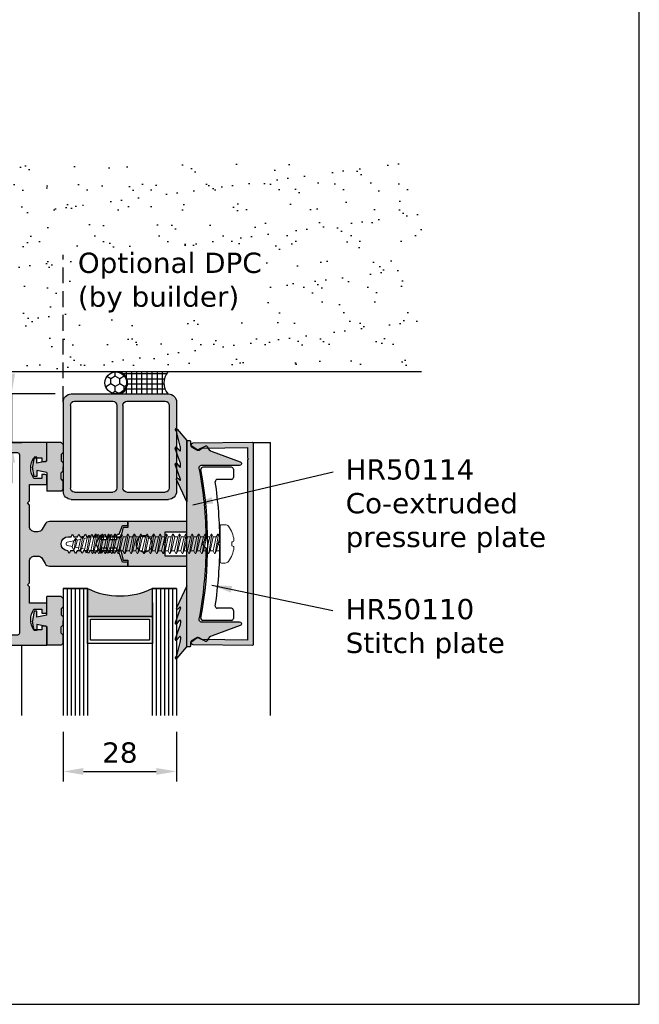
# Model space of a CAD drawing. Header units: millimetres. Extents: x 186 to 3172, y 505 to 3362.
# Tile 2 of 15: x 3019 to 3172, y 2768 to 3011. Entities that reach past the tile are written whole.
import ezdxf

# ---------------------------------------------------------------- set-up
doc = ezdxf.new("R2010")
doc.units = ezdxf.units.MM
doc.linetypes.add('CONTINU', pattern=[0])
doc.linetypes.add('DASHED', pattern=[5.861842, 3.907895, -1.953947])
for name, color, linetype in [('1', 7, 'Continuous'), ('Accessories', 3, 'Continuous'), ('Alu Section', 7, 'Continuous'), ('DIMS', 7, 'Continuous'), ('Sealants', 6, 'Continuous')]:
    doc.layers.add(name, color=color, linetype=linetype)
doc.layers.add('BORDER', color=7, linetype='Continuous', plot=False)
doc.styles.get("Standard").update_dxf_attribs({"font": 'verdana.ttf'})
doc.dimstyles.new('New Style2', dxfattribs={"dimtxt": 5, "dimasz": 5, "dimexe": 2.5, "dimexo": 4, "dimgap": 2, "dimtad": 1, "dimtxsty": 'Standard', "dimcen": 5, "dimadec": 0, "dimazin": 0, "dimtfac": 1, "dimtmove": 0, "dimatfit": 3, "dimfxl": 0, "dimarcsym": 0})

# ---------------------------------------------------------------- blocks, each defined once
blk = doc.blocks.new('A$C297B50A2')
h = blk.add_hatch(color=254)
h.paths.add_polyline_path([(26, 26), (2, 26, 0.414214), (0, 24), (0, 2, 0.414214), (2, 0), (26, 0, 0.414214), (28, 2), (28, 24, 0.414214)])
h.paths.add_polyline_path([(15.75, 24.2), (25.2, 24.2, -0.414214), (26.2, 23.2), (26.2, 2.8, -0.414214), (25.2, 1.8), (15.75, 1.8, -0.414214), (14.75, 2.8), (14.75, 23.2, -0.414214)], flags=16)
h.paths.add_polyline_path([(13.25, 23.2), (13.25, 2.8, -0.414214), (12.25, 1.8), (2.8, 1.8, -0.414214), (1.8, 2.8), (1.8, 23.2, -0.414214), (2.8, 24.2), (12.25, 24.2, -0.414214)], flags=16)
for p, q in [((26, 26), (2, 26)), ((0, 24), (0, 2)), ((1.8, 23.2), (1.8, 2.8)), ((12.25, 24.2), (2.8, 24.2)), ((13.25, 23.2), (13.25, 2.8)), ((14.75, 23.2), (14.75, 2.8)), ((25.2, 24.2), (15.75, 24.2)), ((26.2, 23.2), (26.2, 2.8)), ((28, 24), (28, 2)), ((26, 0), (2, 0)), ((12.25, 1.8), (2.8, 1.8)), ((25.2, 1.8), (15.75, 1.8))]:
    blk.add_line(p, q)
for centre, radius, start, end in [((2, 24), 2, 90, 180), ((26, 24), 2, 0, 90), ((2.8, 23.2), 1, 90, 180), ((12.25, 23.2), 1, 0, 90), ((15.75, 23.2), 1, 90, 180), ((25.2, 23.2), 1, 0, 90), ((2.8, 2.8), 1, 180, 270), ((12.25, 2.8), 1, 270, 0), ((15.75, 2.8), 1, 180, 270), ((25.2, 2.8), 1, 270, 0), ((2, 2), 2, 180, 270), ((26, 2), 2, 270, 0)]:
    blk.add_arc(centre, radius, start, end)
blk = doc.blocks.new('A$C51872778')
blk.add_blockref('A$C297B50A2', (0, 0))
blk = doc.blocks.new('HR5057')
h = blk.add_hatch(color=9)
edge = h.paths.add_edge_path()
edge.add_line((566.29, 1757.86), (566.29, 1757.21))
edge.add_line((566.29, 1757.21), (563.98, 1756.78))
edge.add_arc((563.89, 1757.28), 0.5, 260.0115, 279.9885, ccw=False)
edge.add_line((563.81, 1756.78), (561.49, 1757.21))
edge.add_line((561.49, 1757.21), (561.49, 1757.86))
edge.add_line((561.49, 1757.86), (562.99, 1757.86))
edge.add_line((562.99, 1757.86), (562.49, 1760.36))
edge.add_line((562.49, 1760.36), (557.89, 1760.36))
edge.add_line((557.89, 1760.36), (557.89, 1763.86))
edge.add_line((557.89, 1763.86), (558.39, 1764.36))
edge.add_line((558.39, 1764.36), (560.39, 1764.36))
edge.add_line((560.39, 1764.36), (560.89, 1763.86))
edge.add_line((560.89, 1763.86), (562.39, 1763.86))
edge.add_line((562.39, 1763.86), (562.89, 1764.36))
edge.add_line((562.89, 1764.36), (563.89, 1764.36))
edge.add_line((563.89, 1764.36), (564.89, 1764.36))
edge.add_line((564.89, 1764.36), (565.39, 1763.86))
edge.add_line((565.39, 1763.86), (566.89, 1763.86))
edge.add_line((566.89, 1763.86), (567.39, 1764.36))
edge.add_line((567.39, 1764.36), (569.39, 1764.36))
edge.add_line((569.39, 1764.36), (569.89, 1763.86))
edge.add_line((569.89, 1763.86), (569.89, 1760.36))
edge.add_line((569.89, 1760.36), (565.29, 1760.36))
edge.add_line((565.29, 1760.36), (564.79, 1757.86))
edge.add_line((564.79, 1757.86), (566.29, 1757.86))
h = blk.add_hatch(color=9)
edge = h.paths.add_edge_path()
edge.add_line((599.49, 1757.86), (599.49, 1757.21))
edge.add_line((599.49, 1757.21), (601.81, 1756.78))
edge.add_arc((601.89, 1757.28), 0.5, 260.0115, 279.9885)
edge.add_line((601.98, 1756.78), (604.29, 1757.21))
edge.add_line((604.29, 1757.21), (604.29, 1757.86))
edge.add_line((604.29, 1757.86), (602.79, 1757.86))
edge.add_line((602.79, 1757.86), (603.29, 1760.36))
edge.add_line((603.29, 1760.36), (607.89, 1760.36))
edge.add_line((607.89, 1760.36), (607.89, 1763.86))
edge.add_line((607.89, 1763.86), (607.39, 1764.36))
edge.add_line((607.39, 1764.36), (605.39, 1764.36))
edge.add_line((605.39, 1764.36), (604.89, 1763.86))
edge.add_line((604.89, 1763.86), (603.39, 1763.86))
edge.add_line((603.39, 1763.86), (602.89, 1764.36))
edge.add_line((602.89, 1764.36), (601.89, 1764.36))
edge.add_line((601.89, 1764.36), (600.89, 1764.36))
edge.add_line((600.89, 1764.36), (600.39, 1763.86))
edge.add_line((600.39, 1763.86), (598.89, 1763.86))
edge.add_line((598.89, 1763.86), (598.39, 1764.36))
edge.add_line((598.39, 1764.36), (596.39, 1764.36))
edge.add_line((596.39, 1764.36), (595.89, 1763.86))
edge.add_line((595.89, 1763.86), (595.89, 1760.36))
edge.add_line((595.89, 1760.36), (600.49, 1760.36))
edge.add_line((600.49, 1760.36), (600.99, 1757.86))
edge.add_line((600.99, 1757.86), (599.49, 1757.86))
for p, q in [((558.39, 1764.36), (557.89, 1763.86)), ((557.89, 1763.86), (557.89, 1760.36)), ((558.39, 1764.36), (560.39, 1764.36)), ((560.39, 1764.36), (560.89, 1763.86)), ((560.89, 1763.86), (562.39, 1763.86)), ((562.89, 1764.36), (562.39, 1763.86)), ((562.89, 1764.36), (563.89, 1764.36)), ((564.89, 1764.36), (563.89, 1764.36)), ((564.89, 1764.36), (565.39, 1763.86)), ((566.89, 1763.86), (565.39, 1763.86)), ((567.39, 1764.36), (566.89, 1763.86)), ((569.39, 1764.36), (567.39, 1764.36)), ((569.39, 1764.36), (569.89, 1763.86)), ((569.89, 1763.86), (569.89, 1760.36)), ((596.39, 1764.36), (595.89, 1763.86)), ((595.89, 1763.86), (595.89, 1760.36)), ((596.39, 1764.36), (598.39, 1764.36)), ((598.39, 1764.36), (598.89, 1763.86)), ((598.89, 1763.86), (600.39, 1763.86)), ((600.89, 1764.36), (600.39, 1763.86)), ((600.89, 1764.36), (601.89, 1764.36)), ((602.89, 1764.36), (601.89, 1764.36)), ((602.89, 1764.36), (603.39, 1763.86)), ((604.89, 1763.86), (603.39, 1763.86)), ((605.39, 1764.36), (604.89, 1763.86)), ((607.39, 1764.36), (605.39, 1764.36)), ((607.39, 1764.36), (607.89, 1763.86)), ((607.89, 1763.86), (607.89, 1760.36)), ((562.49, 1760.36), (557.89, 1760.36)), ((562.49, 1760.36), (562.99, 1757.86)), ((565.29, 1760.36), (564.79, 1757.86)), ((565.29, 1760.36), (569.89, 1760.36)), ((600.49, 1760.36), (595.89, 1760.36)), ((600.49, 1760.36), (600.99, 1757.86)), ((603.29, 1760.36), (602.79, 1757.86)), ((603.29, 1760.36), (607.89, 1760.36)), ((562.99, 1757.86), (561.49, 1757.86)), ((561.49, 1757.86), (561.49, 1757.21)), ((561.49, 1757.21), (563.81, 1756.78)), ((566.29, 1757.21), (563.98, 1756.78)), ((564.79, 1757.86), (566.29, 1757.86)), ((566.29, 1757.86), (566.29, 1757.21)), ((600.99, 1757.86), (599.49, 1757.86)), ((599.49, 1757.86), (599.49, 1757.21)), ((599.49, 1757.21), (601.81, 1756.78)), ((604.29, 1757.21), (601.98, 1756.78)), ((602.79, 1757.86), (604.29, 1757.86)), ((604.29, 1757.86), (604.29, 1757.21))]:
    blk.add_line(p, q)
for centre in [(563.89, 1757.28), (601.89, 1757.28)]:
    blk.add_arc(centre, 0.5, 260.0115, 279.9885)
blk = doc.blocks.new('HR5033')
blk.add_lwpolyline([(11.58, 4.4), (9.92, 5.31, -0.888319), (10.14, 5.86), (10.82, 5.68), (10.82, 6.97), (9.92, 7.46, -0.888319), (10.14, 8.01), (10.82, 7.83), (10.82, 9.47), (10.32, 9.47), (10.32, 10.45), (7.82, 11.12), (7.82, 12.27), (6.32, 12.27), (6.32, 26.77), (8.82, 26.77), (8.82, 21.47), (11.32, 21.47), (11.82, 20.97), (12.32, 21.47), (14.82, 21.47), (14.82, 26.77), (17.32, 26.77), (17.32, 12.27), (15.82, 12.27), (15.82, 11.12), (13.32, 10.45), (13.32, 9.47), (12.82, 9.47), (12.82, 7.83), (13.51, 8.01, -0.888319), (13.73, 7.46), (12.82, 6.97), (12.82, 5.68), (13.51, 5.86, -0.888319), (13.73, 5.31), (12.06, 4.4, -0.254328)], format="xyb", close=True)
blk.add_circle((11.82, 16.27), 2)
blk = doc.blocks.new('A$C175617DE')
h = blk.add_hatch(color=254)
edge = h.paths.add_edge_path(flags=16)
edge.add_arc((5.5, 11.92), 2, 0, 360)
edge = h.paths.add_edge_path()
edge.add_line((5.74, 0.05), (7.41, 0.96))
edge.add_arc((7.26, 1.22), 0.3, 298.5388, 465)
edge.add_line((7.18, 1.51), (6.5, 1.33))
edge.add_line((6.5, 1.33), (6.5, 2.62))
edge.add_line((6.5, 2.62), (7.41, 3.11))
edge.add_arc((7.26, 3.37), 0.3, 298.5388, 465)
edge.add_line((7.18, 3.66), (6.5, 3.48))
edge.add_line((6.5, 3.48), (6.5, 5.12))
edge.add_line((6.5, 5.12), (7, 5.12))
edge.add_line((7, 5.12), (7, 6.1))
edge.add_line((7, 6.1), (9.5, 6.77))
edge.add_line((9.5, 6.77), (9.5, 7.92))
edge.add_line((9.5, 7.92), (11, 7.92))
edge.add_line((11, 7.92), (11, 22.42))
edge.add_line((11, 22.42), (8.5, 22.42))
edge.add_line((8.5, 22.42), (8.5, 17.12))
edge.add_line((8.5, 17.12), (6, 17.12))
edge.add_line((6, 17.12), (5.5, 16.62))
edge.add_line((5.5, 16.62), (5, 17.12))
edge.add_line((5, 17.12), (2.5, 17.12))
edge.add_line((2.5, 17.12), (2.5, 22.42))
edge.add_line((2.5, 22.42), (0, 22.42))
edge.add_line((0, 22.42), (0, 7.92))
edge.add_line((0, 7.92), (1.5, 7.92))
edge.add_line((1.5, 7.92), (1.5, 6.77))
edge.add_line((1.5, 6.77), (4, 6.1))
edge.add_line((4, 6.1), (4, 5.12))
edge.add_line((4, 5.12), (4.5, 5.12))
edge.add_line((4.5, 5.12), (4.5, 3.48))
edge.add_line((4.5, 3.48), (3.82, 3.66))
edge.add_arc((3.74, 3.37), 0.3, 75, 241.4612)
edge.add_line((3.59, 3.11), (4.5, 2.62))
edge.add_line((4.5, 2.62), (4.5, 1.33))
edge.add_line((4.5, 1.33), (3.82, 1.51))
edge.add_arc((3.74, 1.22), 0.3, 75, 241.4612)
edge.add_line((3.59, 0.96), (5.26, 0.05))
edge.add_arc((5.5, 0.49), 0.5, 241.4612, 298.5388)
at = {"xscale": -1}
blk.add_blockref('HR5033', (17.32, -4.35), dxfattribs=at)
blk = doc.blocks.new('A$C234D2E1A')
blk.add_blockref('A$C175617DE', (0, 0.01))
blk = doc.blocks.new('CW05')
blk.add_hatch(color=256).paths.add_polyline_path([(615.94, 1813.25, 0.418053), (615.69, 1813), (615.89, 1798.25, 0.767327), (616.82, 1798.01), (617.55, 1799.32, 0.267949), (617.55, 1799.82), (617.1, 1800.56), (616.96, 1811.75), (619.44, 1811.75), (619.69, 1812), (619.94, 1811.75), (640.69, 1811.75), (664.43, 1811.75), (664.28, 1800.56), (663.84, 1799.82, 0.267949), (663.83, 1799.32), (664.56, 1798.01, 0.767327), (665.5, 1798.25), (665.69, 1813, 0.418053), (665.44, 1813.25), (640.69, 1813.25)])
blk.add_lwpolyline([(619.94, 1811.75), (640.69, 1811.75), (664.43, 1811.75), (664.28, 1800.56), (663.84, 1799.82, 0.267949), (663.83, 1799.32), (664.56, 1798.01, 0.767327), (665.5, 1798.25), (665.69, 1813, 0.418053), (665.44, 1813.25), (640.69, 1813.25), (615.94, 1813.25, 0.418053), (615.69, 1813), (615.89, 1798.25, 0.767327), (616.82, 1798.01), (617.55, 1799.32, 0.267949), (617.55, 1799.82), (617.1, 1800.56), (616.96, 1811.75), (619.44, 1811.75), (619.69, 1812)], format="xyb", close=True)
blk = doc.blocks.new('28mm GLASS')
blk.add_hatch(color=256).paths.add_polyline_path([(470.21, 1809.18), (463.32, 1809.18, -0.231794), (463.32, 1793.18), (470.21, 1793.18)])
for p, q in [((463.32, 1809.18), (463.32, 1815.18)), ((463.36, 1815.18), (463.36, 1809.18)), ((463.36, 1815.18), (494.66, 1815.18)), ((463.36, 1814.18), (494.66, 1814.18)), ((463.36, 1813.18), (494.66, 1813.18)), ((463.36, 1812.18), (494.66, 1812.18)), ((463.36, 1811.18), (494.66, 1811.18)), ((463.36, 1810.18), (494.66, 1810.18)), ((463.32, 1809.18), (494.66, 1809.18)), ((470.21, 1809.2), (470.21, 1793.18)), ((463.32, 1793.18), (463.32, 1787.18)), ((463.32, 1793.18), (494.66, 1793.18)), ((463.32, 1787.18), (463.32, 1793.18)), ((470.21, 1793.18), (463.32, 1793.18)), ((463.32, 1792.18), (494.66, 1792.18)), ((463.32, 1791.18), (494.66, 1791.18)), ((463.32, 1790.18), (494.66, 1790.18)), ((463.32, 1789.18), (494.66, 1789.18)), ((463.32, 1788.18), (494.66, 1788.18)), ((463.32, 1787.18), (494.66, 1787.18))]:
    blk.add_line(p, q)
at = {"ltscale": 10}
blk.add_line((463.32, 1809.18), (470.21, 1809.2), dxfattribs=at)
for points in [[(476.94, 1809.2), (476.94, 1793.18), (470.21, 1793.18), (470.21, 1809.2)], [(476.11, 1808.49), (476.11, 1793.89), (470.92, 1793.89), (470.92, 1808.49)]]:
    blk.add_lwpolyline(points, close=True)
blk.add_arc((446.99, 1801.18), 18.18, 333.8993, 26.1007)
blk = doc.blocks.new('A$C18F44301')
at = {"layer": 'Accessories'}
h = blk.add_hatch(dxfattribs=at)
h.set_pattern_fill('HONEY', color=0, scale=0.4, angle=90, style=0)
h.set_pattern_definition([(90, (-1542.877, -801.4228), (-1.099852, 1.905), [1.27, -2.54]), (210, (-1542.877, -801.4228), (-1.0998524, -1.9049998), [1.27, -2.54]), (150, (-1542.877, -801.4228), (-2.1997044, 2e-07), [-2.54, 1.27])])
h.paths.add_polyline_path([(0, 2.75, 1), (5.36, 2.75, 1)])
at = {"layer": 'Sealants'}
h = blk.add_hatch(dxfattribs=at)
h.set_pattern_fill('ANSI37', color=0, scale=0.4, angle=45, style=0)
h.set_pattern_definition([(90, (-1547.137, -801.4228), (-1.27, 2e-16), []), (180, (-1547.137, -801.4228), (-2e-16, -1.27), [])])
edge = h.paths.add_edge_path()
edge.add_arc((2.66, 2.72), 2.92, 291.0151, 428.311)
edge.add_line((3.74, 5.44), (15.58, 5.44))
edge.add_arc((18.79, 2.72), 4.21, 139.7462, 220.2538)
edge.add_line((15.58, 0), (3.7, 0))
for p, q in [((15.58, 5.44), (3.72, 5.44)), ((3.72, 0.01), (15.58, 0.01))]:
    blk.add_line(p, q)
blk.add_circle((2.68, 2.75), 2.68)
for centre, radius, start, end in [((2.66, 2.72), 2.92, 291.3546, 68.6454), ((18.79, 2.72), 4.21, 139.7462, 220.2538)]:
    blk.add_arc(centre, radius, start, end)
blk = doc.blocks.new('A$C68A76AA5')
h = blk.add_hatch(color=254)
h.paths.add_polyline_path([(2.86, 38.75), (0.36, 44.11), (0.36, 44.5, -0.423249), (0.72, 44.49), (1.14, 44.04, 0.550841), (1.36, 44.2), (0.36, 46.94), (0.36, 48.2, -0.10654), (0.44, 48.14), (1.06, 47.34, 0.698903), (1.36, 47.4), (1.36, 48.04, 0.198912), (1.27, 48.42), (0.36, 50.93), (0.36, 52.2, -0.10654), (0.44, 52.14), (1.06, 51.34, 0.768608), (1.36, 51.44), (1.36, 52.04, 0.198912), (1.27, 52.42), (0.36, 55.84), (0.36, 56.76, -0.139176), (0.46, 56.67), (2.86, 53.87)])
h.paths.add_polyline_path([(0.36, 44.11), (0.31, 44.22, -0.316441), (0.36, 44.5)])
h.paths.add_polyline_path([(0.36, 46.94), (0.01, 47.9, -0.685193), (0.36, 48.2)])
h.paths.add_polyline_path([(0.36, 50.93), (0.01, 51.9, -0.685193), (0.36, 52.2)])
h.paths.add_polyline_path([(0.36, 55.84), (0.3, 56.05, 0.175224), (0.11, 56.33, -0.916827), (0.36, 56.76)])
h = blk.add_hatch(color=254)
edge = h.paths.add_edge_path()
edge.add_arc((-93.71, 28.39), 101.32, 349.3885, 359.4373, ccw=False)
edge.add_arc((6.36, 9.64), 0.5, 169.3885, 270)
edge.add_line((6.36, 9.14), (15.86, 9.14))
edge.add_arc((15.86, 8.64), 0.5, -70, 90, ccw=False)
edge.add_line((16.03, 8.17), (9.12, 5.66))
edge.add_arc((9.8, 3.78), 2, 110, 159.1188)
edge.add_arc((7.61, 4.61), 0.35, 243.44, 339.1188, ccw=False)
edge.add_line((7.45, 4.3), (5.88, 5.09))
edge.add_arc((5.66, 4.64), 0.5, 63.44, 123.4419)
edge.add_line((5.38, 5.06), (3.85, 4.04))
edge.add_arc((3.96, 3.88), 0.2, 123.4419, 180.0015)
edge.add_line((3.76, 3.88), (3.76, 3.11))
edge.add_arc((3.56, 3.11), 0.2, -90, 0.0015, ccw=False)
edge.add_line((3.56, 2.91), (2.86, 2.91))
edge.add_line((2.86, 2.91), (2.86, 53.86))
edge.add_line((2.86, 53.86), (3.56, 53.86))
edge.add_arc((3.56, 53.66), 0.2, -0.0015, 90, ccw=False)
edge.add_line((3.76, 53.66), (3.76, 52.9))
edge.add_arc((3.96, 52.9), 0.2, 179.9985, 236.5581)
edge.add_line((3.85, 52.73), (5.38, 51.72))
edge.add_arc((5.66, 52.14), 0.5, 236.5581, 296.56)
edge.add_line((5.88, 51.69), (7.45, 52.48))
edge.add_arc((7.61, 52.17), 0.35, 20.8812, 116.56, ccw=False)
edge.add_arc((9.8, 53), 2, 200.8812, 250)
edge.add_line((9.12, 51.12), (16.03, 48.61))
edge.add_arc((15.86, 48.14), 0.5, -90, 70, ccw=False)
edge.add_line((15.86, 47.64), (6.36, 47.64))
edge.add_arc((6.36, 47.14), 0.5, 90, 190.6115)
edge.add_arc((-93.71, 28.39), 101.32, 0.5627, 10.6115, ccw=False)
edge.add_line((7.6, 29.38), (6.61, 28.39))
edge.add_line((6.61, 28.39), (7.6, 27.39))
h = blk.add_hatch(color=254)
h.paths.add_polyline_path([(2.86, 18.03), (0.36, 12.67), (0.36, 12.28, 0.423249), (0.72, 12.28), (1.14, 12.74, -0.550841), (1.36, 12.58), (0.36, 9.84), (0.36, 8.57, 0.10654), (0.44, 8.64), (1.06, 9.44, -0.698903), (1.36, 9.38), (1.36, 8.74, -0.198912), (1.27, 8.36), (0.36, 5.85), (0.36, 4.57, 0.10654), (0.44, 4.64), (1.06, 5.44, -0.768608), (1.36, 5.34), (1.36, 4.74, -0.198912), (1.27, 4.36), (0.36, 0.94), (0.36, 0.02, 0.139176), (0.46, 0.11), (2.86, 2.91)])
h.paths.add_polyline_path([(0.36, 12.67), (0.31, 12.56, 0.316441), (0.36, 12.28)])
h.paths.add_polyline_path([(0.36, 9.84), (0.01, 8.88, 0.685193), (0.36, 8.57)])
h.paths.add_polyline_path([(0.36, 5.85), (0.01, 4.88, 0.685193), (0.36, 4.57)])
h.paths.add_polyline_path([(0.36, 0.94), (0.3, 0.73, -0.175224), (0.11, 0.45, 0.916827), (0.36, 0.02)])
for p, q in [((1.27, 52.42), (0.3, 56.05)), ((0.46, 56.67), (2.86, 53.86)), ((2.86, 53.86), (2.86, 38.75)), ((1.27, 48.42), (0.01, 51.9)), ((0.44, 52.14), (1.06, 51.34)), ((1.08, 51.32), (1.08, 51.32)), ((1.36, 51.44), (1.36, 52.04)), ((1.36, 44.2), (0.01, 47.9)), ((0.44, 48.14), (1.08, 47.31)), ((1.36, 47.4), (1.36, 48.04)), ((2.86, 38.75), (0.31, 44.22)), ((0.72, 44.49), (1.14, 44.04)), ((2.86, 18.03), (0.31, 12.56)), ((2.86, 2.91), (2.86, 18.03)), ((1.36, 12.58), (0.01, 8.88)), ((0.72, 12.28), (1.14, 12.74)), ((1.27, 8.36), (0.01, 4.88)), ((0.44, 8.64), (1.08, 9.47)), ((1.36, 9.38), (1.36, 8.74)), ((0.44, 4.64), (1.06, 5.44)), ((1.08, 5.46), (1.08, 5.46)), ((1.36, 5.34), (1.36, 4.74)), ((1.27, 4.36), (0.3, 0.73)), ((0.46, 0.11), (2.86, 2.91))]:
    blk.add_line(p, q)
blk.add_lwpolyline([(7.6, 27.39, -0.043874), (5.87, 9.73, 0.46956), (6.36, 9.14), (15.86, 9.14, -0.8391), (16.03, 8.17), (9.12, 5.66, 0.217664), (7.93, 4.49, -0.44355), (7.45, 4.3), (5.88, 5.09, 0.267958), (5.38, 5.06), (3.85, 4.04, 0.251923), (3.76, 3.88), (3.76, 3.11, -0.414221), (3.56, 2.91), (2.86, 2.91), (2.86, 53.86), (3.56, 53.86, -0.414221), (3.76, 53.66), (3.76, 52.9, 0.251923), (3.85, 52.73), (5.38, 51.72, 0.267958), (5.88, 51.69), (7.45, 52.48, -0.44355), (7.93, 52.29, 0.217664), (9.12, 51.12), (16.03, 48.61, -0.8391), (15.86, 47.64), (6.36, 47.64, 0.46956), (5.87, 47.05, -0.043874), (7.6, 29.38), (6.61, 28.39)], format="xyb", close=True)
for centre, radius, start, end in [((0.25, 56.53), 0.25, 33, 234.7548), ((-0.18, 55.92), 0.5, 15, 54.7548), ((0.24, 51.98), 0.25, 38, 200), ((1.19, 51.43), 0.161, 212.5594, 2.7441), ((0.86, 52.13), 0.5, 350, 35), ((0.24, 47.98), 0.25, 38, 200), ((1.2, 47.42), 0.16, 223.5778, 352.2214), ((0.86, 48.13), 0.5, 350, 35), ((0.53, 44.32), 0.25, 43, 205), ((1.2, 44.19), 0.16, 247.5737, 2.9648), ((0.53, 12.45), 0.25, 155, 317), ((1.2, 12.59), 0.16, 357.0352, 112.4263), ((0.24, 8.8), 0.25, 160, 322), ((1.2, 9.35), 0.16, 7.7786, 136.4222), ((0.86, 8.65), 0.5, 325, 10), ((0.24, 4.8), 0.25, 160, 322), ((1.19, 5.35), 0.161, 357.2559, 147.4406), ((0.86, 4.65), 0.5, 325, 10), ((0.25, 0.25), 0.25, 125.2452, 327), ((-0.18, 0.86), 0.5, 305.2452, 345)]:
    blk.add_arc(centre, radius, start, end)
blk = doc.blocks.new('*D41')
at = {"color": 0, "lineweight": -2, "transparency": 16777216}
for p, q in [((3029.54, 2835.13), (3029.54, 2822.82)), ((3057.54, 2835.13), (3057.54, 2822.82)), ((3034.54, 2825.32), (3052.54, 2825.32))]:
    blk.add_line(p, q, dxfattribs=at)
at = {"color": 0, "transparency": 16777216}
for points in [[(3034.54, 2826.16), (3034.54, 2824.49), (3029.54, 2825.32)], [(3052.54, 2826.16), (3052.54, 2824.49), (3057.54, 2825.32)]]:
    blk.add_solid(points, dxfattribs=at)
at = {"layer": 'Defpoints', "color": 0, "transparency": 16777216}
for p in [(3029.54, 2839.13), (3057.54, 2839.13), (3057.54, 2825.32)]:
    blk.add_point(p, dxfattribs=at)
at = {"color": 0, "transparency": 16777216, "insert": (3043.54, 2829.94), "char_height": 5, "attachment_point": 5, "bg_fill": 3, "box_fill_scale": 1.1, "bg_fill_color": 256, "bg_fill_true_color": 13158600, "bg_fill_transparency": 7680316}
blk.add_mtext('28', dxfattribs=at)
blk = doc.blocks.new('*D43')
at = {"color": 0, "lineweight": -2, "transparency": 16777216}
for p, q in [((3016.82, 2923.45), (3016.82, 2928.45)), ((3027.54, 2918.45), (3014.32, 2918.45)), ((3016.82, 2918.45), (3016.82, 2906.47)), ((3016.26, 2906.47), (3019.32, 2906.47)), ((3016.82, 2901.47), (3016.82, 2896.47))]:
    blk.add_line(p, q, dxfattribs=at)
at = {"color": 0, "transparency": 16777216}
for points in [[(3015.98, 2923.45), (3017.65, 2923.45), (3016.82, 2918.45)], [(3015.98, 2901.47), (3017.65, 2901.47), (3016.82, 2906.47)]]:
    blk.add_solid(points, dxfattribs=at)
at = {"layer": 'Defpoints', "color": 0, "transparency": 16777216}
for p in [(3031.54, 2918.45), (3012.26, 2906.47), (3016.82, 2906.47)]:
    blk.add_point(p, dxfattribs=at)
at = {"color": 0, "transparency": 16777216, "insert": (3012.26, 2912.46), "char_height": 5, "attachment_point": 5, "rotation": 90, "bg_fill": 3, "box_fill_scale": 1.1, "bg_fill_color": 256, "bg_fill_true_color": 13158600, "bg_fill_transparency": 2326300}
blk.add_mtext('12', dxfattribs=at)
blk = doc.blocks.new('A$C308C2F39')
at = {"layer": 'Alu Section'}
h = blk.add_hatch(color=256, dxfattribs=at)
h.paths.add_polyline_path([(50, 123.5, 0.414214), (48.5, 125), (1.5, 125, 0.414214), (0, 123.5), (0, 20), (4.2, 20, 0.414214), (4.7, 20.5), (4.7, 21.3), (3.75, 21.3), (3.75, 23.27, -0.287595), (8.85, 23.27), (8.85, 21.3), (7.9, 21.3), (7.9, 20.5, 0.414214), (8.4, 20), (10.34, 20), (10.34, 24.3), (14.42, 24.3), (14.92, 24.8), (15.42, 24.3), (20.75, 24.3, -0.414214), (22, 23.05), (22, 22.26, -0.267949), (21.37, 21.18), (20.12, 20.46, 0.267949), (19.5, 19.38), (19.5, 0), (20.5, 0), (20.5, 1.38), (23.25, 2.38), (23.25, 3.03), (22.65, 3.38), (23.25, 3.73), (23.25, 4.62), (22.65, 4.97), (23.25, 5.32), (23.25, 6.21), (22.65, 6.56), (23.25, 6.91), (23.25, 7.8), (22.65, 8.15), (23.25, 8.5), (23.25, 9.39), (22.65, 9.74), (23.25, 10.09), (23.25, 10.98), (22.65, 11.33), (23.25, 11.68), (23.25, 12.57), (22.65, 12.92), (23.25, 13.27), (23.25, 14.16), (22.65, 14.51), (23.25, 14.86, -0.969494), (26.75, 14.75), (26.75, 14.06), (27.35, 13.71), (26.75, 13.36), (26.75, 12.47), (27.35, 12.12), (26.75, 11.77), (26.75, 10.88), (27.35, 10.53), (26.75, 10.18), (26.75, 9.29), (27.35, 8.94), (26.75, 8.59), (26.75, 7.7), (27.35, 7.35), (26.75, 7), (26.75, 6.11), (27.35, 5.76), (26.75, 5.41), (26.75, 4.52), (27.35, 4.17), (26.75, 3.82), (26.75, 2.93), (27.35, 2.58), (27.35, 2.16), (29.5, 1.38), (29.5, 0), (30.5, 0), (30.5, 19.38, 0.267949), (29.87, 20.46), (28.62, 21.18, -0.267949), (28, 22.26), (28, 23.05, -0.414214), (29.25, 24.3), (34.58, 24.3), (35.08, 24.8), (35.58, 24.3), (39.66, 24.3), (39.66, 20), (41.6, 20, 0.414214), (42.1, 20.5), (42.1, 21.3), (41.15, 21.3), (41.15, 23.27, -0.287595), (46.25, 23.27), (46.25, 21.3), (45.3, 21.3), (45.3, 20.5, 0.414214), (45.8, 20), (50, 20)])
h.paths.add_polyline_path([(2.5, 122.6), (47.5, 122.6), (47.5, 27.3, -0.414214), (47, 26.8), (3, 26.8, -0.414214), (2.5, 27.3)], flags=16)
h.paths.add_polyline_path([(5.96, 79.71), (46.24, 79.71), (46.24, 70.05), (5.96, 70.05)], flags=8)
for points in [[(23.25, 4.62), (22.65, 4.97), (23.25, 5.32), (23.25, 6.21), (22.65, 6.56), (23.25, 6.91), (23.25, 7.8), (22.65, 8.15), (23.25, 8.5), (23.25, 9.39), (22.65, 9.74), (23.25, 10.09), (23.25, 10.98), (22.65, 11.33), (23.25, 11.68), (23.25, 12.57), (22.65, 12.92), (23.25, 13.27), (23.25, 14.16), (22.65, 14.51), (23.25, 14.86, -0.969494), (26.75, 14.75), (26.75, 14.06), (27.35, 13.71), (26.75, 13.36), (26.75, 12.47), (27.35, 12.12), (26.75, 11.77), (26.75, 10.88), (27.35, 10.53), (26.75, 10.18), (26.75, 9.29), (27.35, 8.94), (26.75, 8.59), (26.75, 7.7), (27.35, 7.35), (26.75, 7), (26.75, 6.11), (27.35, 5.76), (26.75, 5.41), (26.75, 4.52), (27.35, 4.17), (26.75, 3.82), (26.75, 2.93), (27.35, 2.58), (27.35, 2.16), (29.5, 1.38), (29.5, 0), (30.5, 0), (30.5, 19.38, 0.267949), (29.87, 20.46), (28.62, 21.18, -0.267949), (28, 22.26), (28, 23.05, -0.414214), (29.25, 24.3), (34.58, 24.3), (35.08, 24.8), (35.58, 24.3), (39.66, 24.3), (39.66, 20), (41.6, 20, 0.414214), (42.1, 20.5), (42.1, 21.3), (41.15, 21.3), (41.15, 23.27, -0.287595), (46.25, 23.27), (46.25, 21.3), (45.3, 21.3), (45.3, 20.5, 0.414214), (45.8, 20), (50, 20), (50, 123.5, 0.414214), (48.5, 125), (1.5, 125, 0.414214), (0, 123.5), (0, 20), (4.2, 20, 0.414214), (4.7, 20.5), (4.7, 21.3), (3.75, 21.3), (3.75, 23.27, -0.287595), (8.85, 23.27), (8.85, 21.3), (7.9, 21.3), (7.9, 20.5, 0.414214), (8.4, 20), (10.34, 20), (10.34, 24.3), (14.42, 24.3), (14.92, 24.8), (15.42, 24.3), (20.75, 24.3, -0.414214), (22, 23.05), (22, 22.26, -0.267949), (21.37, 21.18), (20.12, 20.46, 0.267949), (19.5, 19.38), (19.5, 0), (20.5, 0), (20.5, 1.38), (23.25, 2.38), (23.25, 3.03), (22.65, 3.38), (23.25, 3.73)], [(47, 26.8), (3, 26.8, -0.414214), (2.5, 27.3), (2.5, 122.6), (47.5, 122.6), (47.5, 27.3, -0.414214)]]:
    blk.add_lwpolyline(points, format="xyb", close=True, dxfattribs=at)
blk = doc.blocks.new('HR5018')
blk.add_blockref('A$C308C2F39', (8311.57, 554.43))

msp = doc.modelspace()

# ---------------------------------------------------------------- linework, layer by layer
for p, q in [((3117.992, 2923.88), (2782.197, 2923.88)), ((3080.701, 2839.133), (3080.701, 2906.47)), ((3071.072, 2900.366), (3064.049, 2900.366)), ((3071.572, 2899.866), (3071.572, 2897.866)), ((3071.072, 2897.366), (3067.59, 2897.366)), ((3068.23, 2881.829), (3067.62, 2881.47)), ((3068.23, 2881.111), (3067.62, 2881.47)), ((3071.072, 2865.566), (3067.59, 2865.566)), ((3071.572, 2865.066), (3071.572, 2863.066)), ((3071.072, 2862.566), (3064.049, 2862.566)), ((3019.368, 2839.133), (3019.368, 2856.47))]:
    msp.add_line(p, q)
at = {"lineweight": 5}
for p, q in [((3036.009, 2883.567), (3035.302, 2879.368)), ((3035.857, 2883.57), (3035.484, 2882.924)), ((3036.007, 2883.57), (3035.857, 2883.57)), ((3036.345, 2882.972), (3036.007, 2883.57)), ((3037.644, 2883.832), (3036.849, 2879.107)), ((3037.494, 2883.832), (3037.141, 2883.222)), ((3037.644, 2883.832), (3037.494, 2883.832)), ((3037.989, 2883.222), (3037.644, 2883.832)), ((3039.234, 2883.832), (3038.439, 2879.107)), ((3039.084, 2883.832), (3038.731, 2883.222)), ((3039.234, 2883.832), (3039.084, 2883.832)), ((3039.579, 2883.222), (3039.234, 2883.832)), ((3040.824, 2883.832), (3040.029, 2879.107)), ((3040.674, 2883.832), (3040.321, 2883.222)), ((3040.824, 2883.832), (3040.674, 2883.832)), ((3041.169, 2883.222), (3040.824, 2883.832)), ((3042.414, 2883.832), (3041.619, 2879.107)), ((3042.264, 2883.832), (3041.911, 2883.222)), ((3042.414, 2883.832), (3042.264, 2883.832)), ((3042.759, 2883.222), (3042.414, 2883.832)), ((3044.004, 2883.832), (3043.209, 2879.107)), ((3043.854, 2883.832), (3043.501, 2883.222)), ((3044.004, 2883.832), (3043.854, 2883.832)), ((3044.349, 2883.222), (3044.004, 2883.832)), ((3045.594, 2883.832), (3044.799, 2879.107)), ((3045.444, 2883.832), (3045.091, 2883.222)), ((3045.594, 2883.832), (3045.444, 2883.832)), ((3045.939, 2883.222), (3045.594, 2883.832)), ((3047.184, 2883.832), (3046.389, 2879.107)), ((3047.034, 2883.832), (3046.681, 2883.222)), ((3047.184, 2883.832), (3047.034, 2883.832)), ((3047.529, 2883.222), (3047.184, 2883.832)), ((3048.774, 2883.832), (3047.979, 2879.107)), ((3048.624, 2883.832), (3048.271, 2883.222)), ((3048.774, 2883.832), (3048.624, 2883.832)), ((3049.119, 2883.222), (3048.774, 2883.832)), ((3050.364, 2883.832), (3049.569, 2879.107)), ((3050.214, 2883.832), (3049.861, 2883.222)), ((3050.364, 2883.832), (3050.214, 2883.832)), ((3050.709, 2883.222), (3050.364, 2883.832)), ((3051.954, 2883.832), (3051.159, 2879.107)), ((3051.804, 2883.832), (3051.451, 2883.222)), ((3051.954, 2883.832), (3051.804, 2883.832)), ((3052.299, 2883.222), (3051.954, 2883.832)), ((3053.544, 2883.832), (3052.749, 2879.107)), ((3053.394, 2883.832), (3053.041, 2883.222)), ((3053.544, 2883.832), (3053.394, 2883.832)), ((3053.889, 2883.222), (3053.544, 2883.832)), ((3055.134, 2883.832), (3054.339, 2879.107)), ((3054.984, 2883.832), (3054.631, 2883.222)), ((3055.134, 2883.832), (3054.984, 2883.832)), ((3055.479, 2883.222), (3055.134, 2883.832)), ((3056.724, 2883.832), (3055.929, 2879.107)), ((3056.574, 2883.832), (3056.221, 2883.222)), ((3056.724, 2883.832), (3056.574, 2883.832)), ((3057.069, 2883.222), (3056.724, 2883.832)), ((3058.314, 2883.832), (3057.519, 2879.107)), ((3058.164, 2883.832), (3057.811, 2883.222)), ((3058.314, 2883.832), (3058.164, 2883.832)), ((3058.659, 2883.222), (3058.314, 2883.832)), ((3059.904, 2883.832), (3059.109, 2879.107)), ((3059.754, 2883.832), (3059.401, 2883.222)), ((3059.904, 2883.832), (3059.754, 2883.832)), ((3060.249, 2883.222), (3059.904, 2883.832)), ((3061.494, 2883.832), (3060.699, 2879.107)), ((3061.344, 2883.832), (3060.991, 2883.222)), ((3061.494, 2883.832), (3061.344, 2883.832)), ((3061.839, 2883.222), (3061.494, 2883.832)), ((3063.084, 2883.832), (3062.289, 2879.107)), ((3062.934, 2883.832), (3062.581, 2883.222)), ((3063.084, 2883.832), (3062.934, 2883.832)), ((3063.429, 2883.222), (3063.084, 2883.832)), ((3064.674, 2883.832), (3063.879, 2879.107)), ((3064.524, 2883.832), (3064.171, 2883.222)), ((3064.674, 2883.832), (3064.524, 2883.832)), ((3065.019, 2883.222), (3064.674, 2883.832)), ((3066.264, 2883.832), (3065.469, 2879.107)), ((3066.114, 2883.832), (3065.761, 2883.222)), ((3066.264, 2883.832), (3066.114, 2883.832)), ((3066.609, 2883.222), (3066.264, 2883.832)), ((3067.854, 2883.832), (3067.059, 2879.107)), ((3067.704, 2883.832), (3067.351, 2883.222)), ((3067.854, 2883.832), (3067.704, 2883.832)), ((3068.199, 2883.222), (3067.854, 2883.832)), ((3030.319, 2881.581), (3030.319, 2881.359)), ((3030.555, 2881.874), (3032.208, 2882.232)), ((3030.555, 2881.066), (3031.82, 2880.792)), ((3032.107, 2882.055), (3031.787, 2880.644)), ((3032.555, 2882.832), (3032.107, 2882.055)), ((3032.705, 2882.832), (3032.247, 2880.107)), ((3032.705, 2882.832), (3032.555, 2882.832)), ((3032.705, 2882.832), (3032.555, 2882.832)), ((3033.009, 2882.296), (3032.69, 2880.89)), ((3033.009, 2882.296), (3032.705, 2882.832)), ((3032.954, 2882.393), (3033.829, 2882.582)), ((3033.808, 2882.545), (3033.288, 2880.255)), ((3034.366, 2883.252), (3033.766, 2879.687)), ((3034.216, 2883.252), (3033.808, 2882.545)), ((3034.687, 2882.685), (3034.168, 2880.397)), ((3034.366, 2883.252), (3034.216, 2883.252)), ((3034.366, 2883.252), (3034.216, 2883.252)), ((3034.687, 2882.685), (3034.366, 2883.252)), ((3034.645, 2882.759), (3035.494, 2882.942)), ((3035.484, 2882.924), (3034.811, 2879.958)), ((3036.343, 2882.976), (3035.673, 2880.023)), ((3036.267, 2883.11), (3037.141, 2883.222)), ((3037.141, 2883.222), (3036.346, 2879.717)), ((3037.194, 2879.717), (3037.989, 2883.222)), ((3038.731, 2883.222), (3037.936, 2879.717)), ((3038.731, 2883.222), (3037.989, 2883.222)), ((3038.784, 2879.717), (3039.579, 2883.222)), ((3040.321, 2883.222), (3039.526, 2879.717)), ((3040.321, 2883.222), (3039.579, 2883.222)), ((3040.374, 2879.717), (3041.169, 2883.222)), ((3041.911, 2883.222), (3041.116, 2879.717)), ((3041.911, 2883.222), (3041.169, 2883.222)), ((3041.964, 2879.717), (3042.759, 2883.222)), ((3043.501, 2883.222), (3042.706, 2879.717)), ((3043.501, 2883.222), (3042.759, 2883.222)), ((3043.554, 2879.717), (3044.349, 2883.222)), ((3045.091, 2883.222), (3044.296, 2879.717)), ((3045.091, 2883.222), (3044.349, 2883.222)), ((3045.144, 2879.717), (3045.939, 2883.222)), ((3046.681, 2883.222), (3045.886, 2879.717)), ((3046.681, 2883.222), (3045.939, 2883.222)), ((3046.734, 2879.717), (3047.529, 2883.222)), ((3048.271, 2883.222), (3047.476, 2879.717)), ((3048.271, 2883.222), (3047.529, 2883.222)), ((3048.324, 2879.717), (3049.119, 2883.222)), ((3049.861, 2883.222), (3049.066, 2879.717)), ((3049.861, 2883.222), (3049.119, 2883.222)), ((3049.914, 2879.717), (3050.709, 2883.222)), ((3051.451, 2883.222), (3050.656, 2879.717)), ((3051.451, 2883.222), (3050.709, 2883.222)), ((3051.504, 2879.717), (3052.299, 2883.222)), ((3053.041, 2883.222), (3052.246, 2879.717)), ((3053.041, 2883.222), (3052.299, 2883.222)), ((3053.094, 2879.717), (3053.889, 2883.222)), ((3054.631, 2883.222), (3053.836, 2879.717)), ((3054.631, 2883.222), (3053.889, 2883.222)), ((3054.684, 2879.717), (3055.479, 2883.222)), ((3056.221, 2883.222), (3055.426, 2879.717)), ((3056.221, 2883.222), (3055.479, 2883.222)), ((3056.274, 2879.717), (3057.069, 2883.222)), ((3057.811, 2883.222), (3057.016, 2879.717)), ((3057.811, 2883.222), (3057.069, 2883.222)), ((3057.864, 2879.717), (3058.659, 2883.222)), ((3059.401, 2883.222), (3058.606, 2879.717)), ((3059.401, 2883.222), (3058.659, 2883.222)), ((3059.454, 2879.717), (3060.249, 2883.222)), ((3060.991, 2883.222), (3060.196, 2879.717)), ((3060.991, 2883.222), (3060.249, 2883.222)), ((3061.044, 2879.717), (3061.839, 2883.222)), ((3062.581, 2883.222), (3061.786, 2879.717)), ((3062.581, 2883.222), (3061.839, 2883.222)), ((3062.634, 2879.717), (3063.429, 2883.222)), ((3064.171, 2883.222), (3063.376, 2879.717)), ((3064.171, 2883.222), (3063.429, 2883.222)), ((3064.224, 2879.717), (3065.019, 2883.222)), ((3065.761, 2883.222), (3064.966, 2879.717)), ((3065.761, 2883.222), (3065.019, 2883.222)), ((3065.814, 2879.717), (3066.609, 2883.222)), ((3067.351, 2883.222), (3066.556, 2879.717)), ((3067.351, 2883.222), (3066.609, 2883.222)), ((3067.404, 2879.717), (3068.199, 2883.222)), ((3068.319, 2883.222), (3068.199, 2883.222)), ((3031.787, 2880.644), (3032.097, 2880.107)), ((3032.097, 2880.107), (3032.247, 2880.107)), ((3032.097, 2880.107), (3032.247, 2880.107)), ((3032.247, 2880.107), (3032.69, 2880.89)), ((3032.545, 2880.635), (3033.336, 2880.464)), ((3033.288, 2880.255), (3033.616, 2879.687)), ((3033.616, 2879.687), (3033.766, 2879.687)), ((3033.616, 2879.687), (3033.766, 2879.687)), ((3033.766, 2879.687), (3034.168, 2880.397)), ((3034.111, 2880.296), (3034.851, 2880.136)), ((3034.811, 2879.958), (3035.152, 2879.367)), ((3035.152, 2879.367), (3035.302, 2879.367)), ((3035.302, 2879.367), (3035.673, 2880.023)), ((3035.64, 2879.965), (3036.367, 2879.808)), ((3036.346, 2879.717), (3036.699, 2879.107)), ((3036.699, 2879.107), (3036.849, 2879.107)), ((3036.849, 2879.107), (3037.194, 2879.717)), ((3037.194, 2879.717), (3037.936, 2879.717)), ((3037.936, 2879.717), (3038.289, 2879.107)), ((3038.289, 2879.107), (3038.439, 2879.107)), ((3038.439, 2879.107), (3038.784, 2879.717)), ((3038.784, 2879.717), (3039.526, 2879.717)), ((3039.526, 2879.717), (3039.879, 2879.107)), ((3039.879, 2879.107), (3040.029, 2879.107)), ((3040.029, 2879.107), (3040.374, 2879.717)), ((3040.374, 2879.717), (3041.116, 2879.717)), ((3041.116, 2879.717), (3041.469, 2879.107)), ((3041.469, 2879.107), (3041.619, 2879.107)), ((3041.619, 2879.107), (3041.964, 2879.717)), ((3041.964, 2879.717), (3042.706, 2879.717)), ((3042.706, 2879.717), (3043.059, 2879.107)), ((3043.059, 2879.107), (3043.209, 2879.107)), ((3043.209, 2879.107), (3043.554, 2879.717)), ((3043.554, 2879.717), (3044.296, 2879.717)), ((3044.296, 2879.717), (3044.649, 2879.107)), ((3044.649, 2879.107), (3044.799, 2879.107)), ((3044.799, 2879.107), (3045.144, 2879.717)), ((3045.144, 2879.717), (3045.886, 2879.717)), ((3045.886, 2879.717), (3046.239, 2879.107)), ((3046.239, 2879.107), (3046.389, 2879.107)), ((3046.389, 2879.107), (3046.734, 2879.717)), ((3046.734, 2879.717), (3047.476, 2879.717)), ((3047.476, 2879.717), (3047.829, 2879.107)), ((3047.829, 2879.107), (3047.979, 2879.107)), ((3047.979, 2879.107), (3048.324, 2879.717)), ((3048.324, 2879.717), (3049.066, 2879.717)), ((3049.066, 2879.717), (3049.419, 2879.107)), ((3049.419, 2879.107), (3049.569, 2879.107)), ((3049.569, 2879.107), (3049.914, 2879.717)), ((3049.914, 2879.717), (3050.656, 2879.717)), ((3050.656, 2879.717), (3051.009, 2879.107)), ((3051.009, 2879.107), (3051.159, 2879.107)), ((3051.159, 2879.107), (3051.504, 2879.717)), ((3051.504, 2879.717), (3052.246, 2879.717)), ((3052.246, 2879.717), (3052.599, 2879.107)), ((3052.599, 2879.107), (3052.749, 2879.107)), ((3052.749, 2879.107), (3053.094, 2879.717)), ((3053.094, 2879.717), (3053.836, 2879.717)), ((3053.836, 2879.717), (3054.189, 2879.107)), ((3054.189, 2879.107), (3054.339, 2879.107)), ((3054.339, 2879.107), (3054.684, 2879.717)), ((3054.684, 2879.717), (3055.426, 2879.717)), ((3055.426, 2879.717), (3055.779, 2879.107)), ((3055.779, 2879.107), (3055.929, 2879.107)), ((3055.929, 2879.107), (3056.274, 2879.717)), ((3056.274, 2879.717), (3057.016, 2879.717)), ((3057.016, 2879.717), (3057.369, 2879.107)), ((3057.369, 2879.107), (3057.519, 2879.107)), ((3057.519, 2879.107), (3057.864, 2879.717)), ((3057.864, 2879.717), (3058.606, 2879.717)), ((3058.606, 2879.717), (3058.959, 2879.107)), ((3058.959, 2879.107), (3059.109, 2879.107)), ((3059.109, 2879.107), (3059.454, 2879.717)), ((3059.454, 2879.717), (3060.196, 2879.717)), ((3060.196, 2879.717), (3060.549, 2879.107)), ((3060.549, 2879.107), (3060.699, 2879.107)), ((3060.699, 2879.107), (3061.044, 2879.717)), ((3061.044, 2879.717), (3061.786, 2879.717)), ((3061.786, 2879.717), (3062.139, 2879.107)), ((3062.139, 2879.107), (3062.289, 2879.107)), ((3062.289, 2879.107), (3062.634, 2879.717)), ((3062.634, 2879.717), (3063.376, 2879.717)), ((3063.376, 2879.717), (3063.729, 2879.107)), ((3063.729, 2879.107), (3063.879, 2879.107)), ((3063.879, 2879.107), (3064.224, 2879.717)), ((3064.224, 2879.717), (3064.966, 2879.717)), ((3064.966, 2879.717), (3065.319, 2879.107)), ((3065.319, 2879.107), (3065.469, 2879.107)), ((3065.469, 2879.107), (3065.814, 2879.717)), ((3065.814, 2879.717), (3066.556, 2879.717)), ((3066.556, 2879.717), (3066.909, 2879.107)), ((3066.909, 2879.107), (3067.059, 2879.107)), ((3067.059, 2879.107), (3067.404, 2879.717)), ((3067.404, 2879.717), (3068.319, 2879.717))]:
    msp.add_line(p, q, dxfattribs=at)
msp.add_lwpolyline([(3070.37, 2877.131, -0.2347592), (3069.573, 2876.735), (3068.619, 2876.735, -0.4142136), (3068.319, 2877.035), (3068.319, 2885.905, -0.4142136), (3068.619, 2886.205), (3069.573, 2886.205, -0.2347592), (3070.37, 2885.809, -0.1399707), (3071.701, 2882.38, -0.4214803), (3071.302, 2881.97), (3071.199, 2881.97), (3071.199, 2880.97), (3071.302, 2880.97, -0.4214803), (3071.701, 2880.56, -0.1399707)], format="xyb", close=True, dxfattribs=at)
for centre, radius, start, end in [((3064.049, 2899.866), 0.5, 90, 190.44437), ((3071.072, 2899.866), 0.5, 0, 90), ((2964.231, 2881.466), 101, 349.55563, 10.44437), ((3067.59, 2896.866), 0.5, 90, 188.47445), ((2964.231, 2881.466), 104, 0.19959, 8.47445), ((3071.072, 2897.866), 0.5, 270, 0), ((2964.231, 2881.466), 104, 351.52555, 359.80393), ((3067.59, 2866.066), 0.5, 171.52555, 270), ((3071.072, 2865.066), 0.5, 0, 90), ((3064.049, 2863.066), 0.5, 169.55563, 270), ((3071.072, 2863.066), 0.5, 270, 0)]:
    msp.add_arc(centre, radius, start, end)
for centre, start, end in [((3030.619, 2881.581), 102.20723, 180), ((3030.619, 2881.359), 180, 257.79277)]:
    msp.add_arc(centre, 0.3, start, end, dxfattribs=at)
at = {"layer": '1', "color": 0, "linetype": 'DASHED'}
msp.add_line((3029.544, 2916.445), (3029.544, 2952.771), dxfattribs=at)
at = {"layer": 'BORDER'}
for p, q in [((3171.781, 2767.876), (3171.781, 3361.876)), ((2751.781, 2767.876), (3171.781, 2767.876))]:
    msp.add_line(p, q, dxfattribs=at)
at = {"layer": 'DIMS', "linetype": 'CONTINU'}
msp.add_line((3076.26, 2906.47), (3080.701, 2906.47), dxfattribs=at)

# ---------------------------------------------------------------- block references
for name, p in [('A$C18F44301', (3039.844, 2918.445)), ('A$C68A76AA5', (3057.188, 2853.125))]:
    msp.add_blockref(name, p)
at = {"xscale": -1}
msp.add_blockref('A$C51872778', (3057.544, 2892.445), dxfattribs=at)
at = {"extrusion": (0, 0, -1), "xscale": -1, "zscale": -1, "rotation": 90}
for name, p in [('HR5057', (-1265.186, 3464.365)), ('CW05', (-1263.264, 3522.162)), ('A$C234D2E1A', (-3037.613, 2886.97)), ('28mm GLASS', (-1242.36, 3333.79))]:
    msp.add_blockref(name, p, dxfattribs=at)

# ---------------------------------------------------------------- texts
at = {"char_height": 5, "attachment_point": 1}
for s, insert, width in [('Optional DPC\\P(by builder)', (3033.164, 2953.309), 68.48532), ('HR50114 Co-extruded pressure plate', (3099.283, 2902.344), 72.67882), ('HR50110 Stitch plate', (3099.283, 2867.884), 48.58957)]:
    msp.add_mtext(s, dxfattribs=dict(at, insert=insert, width=width))

# ---------------------------------------------------------------- leaders
for points in [[(3061.516, 2891.076), (3096.21, 2899.271)], [(3066.221, 2871.278), (3096.083, 2865.032)]]:
    msp.add_leader(points, dimstyle='New Style2', override={"dimgap": 2, "dimtad": 0})

# ---------------------------------------------------------------- next in the draw order: dimensions: what is measured, and where the dimension line sits
dim = msp.add_linear_dim(base=(3016.816, 2906.47), p1=(3031.544, 2918.445), p2=(3012.265, 2906.47), angle=90, dimstyle='New Style2', override={"dimdec": 1})
dim.commit()
dim.dimension.update_dxf_attribs({"geometry": '*D43', "text_midpoint": (3016.816, 2912.457), "dimtype": 160})
dim = msp.add_linear_dim(base=(3057.544, 2825.324), p1=(3029.544, 2839.133), p2=(3057.544, 2839.133), dimstyle='New Style2')
dim.commit()
dim.dimension.update_dxf_attribs({"geometry": '*D41', "text_midpoint": (3043.544, 2829.939)})

# ---------------------------------------------------------------- next in the draw order: hatches: boundary and pattern name
h = msp.add_hatch()
h.set_pattern_fill('AR-SAND', color=256, scale=0.2, style=0)
h.set_pattern_definition([(37.5, (594.202, 0), (-0.320006, 9.788265), [0, -7.7216, 0, -8.636, 0, -8.255]), (7.5, (594.202, 0), (8.990466, 14.3365), [0, -4.1656, 0, -6.9596, 0, -2.667]), (327.5, (587.953, 0), (15.819847, 0.028744), [0, -2.54, 0, -9.144, 0, -11.938]), (317.5, (587.953, 0), (15.27113, 4.458586), [0, -1.27, 0, -5.9944, 0, -6.858])])
h.paths.add_polyline_path([(3079.263, 2954.559), (3079.263, 2936.892), (3031.914, 2936.892), (3031.914, 2954.559)])
h.paths.add_polyline_path([(2924.034, 2945.287), (2924.034, 2970.233), (3001.507, 2970.233), (3001.507, 2945.287)])
h.paths.add_polyline_path([(2782.197, 2975.475), (2782.197, 2923.88), (3117.992, 2923.88), (3117.992, 2975.475)])
h.paths.add_polyline_path([(2851.877, 2926.512), (2851.877, 2951.458), (2911.076, 2951.458), (2911.076, 2926.512)])

# ---------------------------------------------------------------- next in the draw order: block references
at = {"rotation": 90}
msp.add_blockref('HR5018', (3599.974, -5455.096), dxfattribs=at)

doc.saveas('drawing.dxf')
